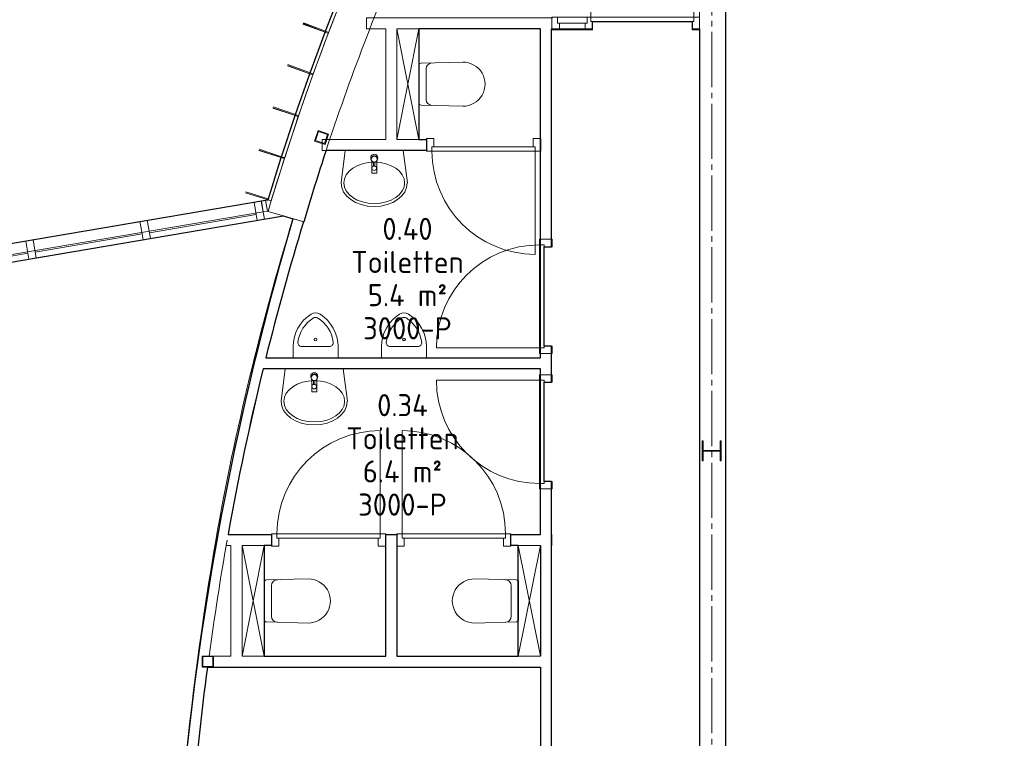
# Model space of a CAD drawing. Header units: millimetres. Extents: x -20518 to 270852, y -121463 to 37725.
# Tile 24 of 33: x 31425 to 40335, y 21034 to 27541. Entities that reach past the tile are written whole.
import ezdxf
from ezdxf.enums import TextEntityAlignment as Align

# ---------------------------------------------------------------- set-up
doc = ezdxf.new("R2010")
doc.units = ezdxf.units.MM
doc.linetypes.add('B0204', pattern=[650, 500, -50, 50, -50])
for name, color, linetype in [('21 Buitenwanden', 3, 'Continuous'), ('21 Buitenwanden Deuren', 7, 'Continuous'), ('21 Buitenwanden Ramen', 7, 'Continuous'), ('22 C Binnenwanden', 2, 'Continuous'), ('22 C Binnenwanden Deuren', 7, 'Continuous'), ('22 C Binnenwanden Ramen', 7, 'Continuous'), ('28 Draagconstructies', 5, 'Continuous'), ('74 Sanitair', 8, 'Continuous'), ('A Stramien', 8, 'Continuous'), ('Info Algemeen', 7, 'Continuous'), ('X-BT$1----_Ruimtegegevens', 7, 'Continuous')]:
    doc.layers.add(name, color=color, linetype=linetype)
doc.layers.add('BL$8-BVO-polylijn', color=160, linetype='Continuous', plot=False)
doc.layers.add('BL$8-GO--polylijnen', color=10, linetype='Continuous', plot=False)
for name, color, linetype, lineweight in [('X-BT$23A__RuimteElement', 7, 'Continuous', 0), ('X-BT$23F__RuimteElement', 7, 'Continuous', 0), ('X-BT$23m2_RuimteElement', 7, 'Continuous', 0), ('X-BT$23NR__Ruimtenummer', 1, 'Continuous', 0), ('X-BT$23P__Algemeen', 1, 'Continuous', 0)]:
    doc.layers.add(name, color=color, linetype=linetype, lineweight=lineweight)
doc.styles.add('GENERATED_STYLE_2', font='arial.ttf')
doc.styles.add('Isocpeur', font='isocpeur.ttf')

# ---------------------------------------------------------------- blocks, each defined once
blk = doc.blocks.new('D1c 1 zij bi h 16_6')
at = {"layer": '22 C Binnenwanden Deuren', "linetype": 'Continuous', "lineweight": 0}
for p, q in [((-617.5, 0), (-617.5, 934)), ((-667.5, 0), (-600.5, 0)), ((-667.5, 0), (-667.5, -114)), ((-617.5, 0), (316.5, 0)), ((-617.5, -40), (-617.5, 0)), ((366.5, 0), (299.5, 0)), ((316.5, 0), (316.5, -40)), ((349.5, 0), (349.5, -54)), ((600.5, 0), (366.5, 0)), ((600.5, 0), (667.5, 0)), ((617.5, 0), (617.5, -54)), ((667.5, -114), (667.5, 0)), ((-667.5, -7), (-667.5, -107)), ((316.5, -40), (-617.5, -40)), ((-600.5, -40), (-600.5, -114)), ((299.5, -40), (299.5, -114)), ((349.5, -54), (617.5, -54)), ((366.5, -54), (366.5, -114)), ((600.5, -54), (600.5, -114)), ((667.5, -7), (667.5, -107)), ((667.5, -7), (667.5, -107)), ((-667.5, -114), (-600.5, -114)), ((366.5, -114), (299.5, -114)), ((600.5, -114), (366.5, -114)), ((600.5, -114), (667.5, -114))]:
    blk.add_line(p, q, dxfattribs=at)
blk.add_arc((-617.5, 0), 934, 0, 90, dxfattribs=at)
blk = doc.blocks.new('Wall_156_1', base_point=(85747.6, 28928.3))
at = {"layer": '22 C Binnenwanden', "linetype": 'Continuous', "lineweight": 0}
for p, q in [((84412.6, 28928.3), (84412.6, 28828.3)), ((84412.6, 28928.3), (84412.6, 28828.3)), ((85747.6, 28928.3), (85747.6, 28828.3))]:
    blk.add_line(p, q, dxfattribs=at)
at = {"layer": '22 C Binnenwanden', "linetype": 'Continuous', "lineweight": 0, "flags": 128}
for points in [[(84412.6, 28928.3), (82734.8, 28928.3)], [(82734.8, 28928.3), (82734.8, 28828.3)], [(82734.8, 28828.3), (82908.1, 28828.3)], [(83008.1, 28828.3), (84307.7, 28828.3)], [(84407.7, 28828.3), (84412.6, 28828.3)]]:
    blk.add_lwpolyline(points, dxfattribs=at)
at = {"layer": '22 C Binnenwanden', "linetype": 'Continuous', "lineweight": 0}
blk.add_point((84412.6, 28928.3), dxfattribs=at)
at = {"layer": '22 C Binnenwanden Deuren', "linetype": 'Continuous', "lineweight": 0, "xscale": -1, "zscale": 1000}
blk.add_blockref('D1c 1 zij bi h 16_6', (85080.1, 28935.3), dxfattribs=at)
blk = doc.blocks.new('D1a bi h 16_4')
at = {"layer": '22 C Binnenwanden Deuren', "linetype": 'Continuous', "lineweight": 0}
for p, q in [((-467, 0), (-467, 934)), ((-517, 0), (-450, 0)), ((-517, 0), (-517, -114)), ((-467, 0), (467, 0)), ((-467, -40), (-467, 0)), ((450, 0), (517, 0)), ((467, 0), (467, -40)), ((517, -114), (517, 0)), ((-517, -7), (-517, -107)), ((467, -40), (-467, -40)), ((-450, -40), (-450, -114)), ((450, -40), (450, -114)), ((517, -7), (517, -107)), ((517, -7), (517, -107)), ((-517, -114), (-450, -114)), ((450, -114), (517, -114))]:
    blk.add_line(p, q, dxfattribs=at)
blk.add_arc((-467, 0), 934, 0, 90, dxfattribs=at)
blk = doc.blocks.new('Wall_157_1', base_point=(84411.1, 27828.3))
at = {"layer": '22 C Binnenwanden', "linetype": 'Continuous', "lineweight": 0}
for p, q in [((83277.1, 27728.3), (83277.1, 27828.3)), ((83277.1, 27728.3), (83277.1, 27828.3)), ((84311.1, 27728.3), (84311.1, 27828.3))]:
    blk.add_line(p, q, dxfattribs=at)
at = {"layer": '22 C Binnenwanden', "linetype": 'Continuous', "lineweight": 0, "flags": 128}
for points in [[(82908.1, 27828.3), (82332.5, 27828.3)], [(82332.5, 27828.3), (82332.5, 27728.3)], [(83277.1, 27828.3), (83008.1, 27828.3)], [(82332.5, 27728.3), (83277.1, 27728.3)]]:
    blk.add_lwpolyline(points, dxfattribs=at)
at = {"layer": '22 C Binnenwanden', "linetype": 'Continuous', "lineweight": 0}
blk.add_point((83277.1, 27728.3), dxfattribs=at)
at = {"layer": '22 C Binnenwanden Deuren', "linetype": 'Continuous', "lineweight": 0, "zscale": 1000, "rotation": 180}
blk.add_blockref('D1a bi h 16_4', (83794.1, 27721.3), dxfattribs=at)
blk = doc.blocks.new('Wall_158_1', base_point=(84411.1, 25850.5))
at = {"layer": '22 C Binnenwanden', "linetype": 'Continuous', "lineweight": 0, "flags": 128}
for points in [[(84308.1, 25850.5), (81823.4, 25850.5)], [(81798.7, 25750.5), (84308.1, 25750.5)]]:
    blk.add_lwpolyline(points, dxfattribs=at)
blk = doc.blocks.new('D1a bi h 16_5')
at = {"layer": '22 C Binnenwanden Deuren', "linetype": 'Continuous', "lineweight": 0}
for p, q in [((-467, 0), (-467, 934)), ((-517, 0), (-450, 0)), ((-517, 0), (-517, -114)), ((-467, 0), (467, 0)), ((-467, -40), (-467, 0)), ((450, 0), (517, 0)), ((467, 0), (467, -40)), ((517, -114), (517, 0)), ((-517, -7), (-517, -107)), ((467, -40), (-467, -40)), ((-450, -40), (-450, -114)), ((450, -40), (450, -114)), ((517, -7), (517, -107)), ((517, -7), (517, -107)), ((-517, -114), (-450, -114)), ((450, -114), (517, -114))]:
    blk.add_line(p, q, dxfattribs=at)
blk.add_arc((-467, 0), 934, 0, 90, dxfattribs=at)
blk = doc.blocks.new('D1a bi h 16_6')
at = {"layer": '22 C Binnenwanden Deuren', "linetype": 'Continuous', "lineweight": 0}
for p, q in [((-467, 0), (-467, 934)), ((-517, 0), (-450, 0)), ((-517, 0), (-517, -114)), ((-467, 0), (467, 0)), ((-467, -40), (-467, 0)), ((450, 0), (517, 0)), ((467, 0), (467, -40)), ((517, -114), (517, 0)), ((-517, -7), (-517, -107)), ((467, -40), (-467, -40)), ((-450, -40), (-450, -114)), ((450, -40), (450, -114)), ((517, -7), (517, -107)), ((517, -7), (517, -107)), ((-517, -114), (-450, -114)), ((450, -114), (517, -114))]:
    blk.add_line(p, q, dxfattribs=at)
blk.add_arc((-467, 0), 934, 0, 90, dxfattribs=at)
blk = doc.blocks.new('Wall_159_1', base_point=(84411.1, 24250.5))
at = {"layer": '22 C Binnenwanden', "linetype": 'Continuous', "lineweight": 0}
for p, q in [((81874.1, 24250.5), (81874.1, 24150.5)), ((81874.1, 24250.5), (81874.1, 24150.5)), ((82908.1, 24250.5), (82908.1, 24150.5)), ((83008.1, 24250.5), (83008.1, 24150.5)), ((84042.1, 24250.5), (84042.1, 24150.5)), ((84042.1, 24250.5), (84042.1, 24150.5))]:
    blk.add_line(p, q, dxfattribs=at)
at = {"layer": '22 C Binnenwanden', "linetype": 'Continuous', "lineweight": 0, "flags": 128}
for points in [[(81874.1, 24250.5), (81481.6, 24250.5)], [(83008.1, 24250.5), (82908.1, 24250.5)], [(84308.1, 24250.5), (84042.1, 24250.5)], [(84411.1, 24250.5), (84408.1, 24250.5)], [(84411.1, 24250.5), (84411.1, 24150.5)], [(81464, 24150.5), (81508.1, 24150.5)], [(81608.1, 24150.5), (81874.1, 24150.5)], [(84042.1, 24150.5), (84308.1, 24150.5)], [(84408.1, 24150.5), (84411.1, 24150.5)]]:
    blk.add_lwpolyline(points, dxfattribs=at)
at = {"layer": '22 C Binnenwanden', "linetype": 'Continuous', "lineweight": 0}
for p in [(81874.1, 24250.5), (84042.1, 24250.5)]:
    blk.add_point(p, dxfattribs=at)
at = {"layer": '22 C Binnenwanden Deuren', "linetype": 'Continuous', "lineweight": 0, "xscale": -1, "zscale": 1000}
blk.add_blockref('D1a bi h 16_5', (82391.1, 24257.5), dxfattribs=at)
at = {"layer": '22 C Binnenwanden Deuren', "linetype": 'Continuous', "lineweight": 0, "zscale": 1000}
blk.add_blockref('D1a bi h 16_6', (83525.1, 24257.5), dxfattribs=at)
blk = doc.blocks.new('Wall_160_1', base_point=(84411.1, 23150.5))
at = {"layer": '22 C Binnenwanden', "linetype": 'Continuous', "lineweight": 0, "flags": 128}
for points in [[(81508.1, 23150.5), (81310.7, 23150.5)], [(82908.1, 23150.5), (81608.1, 23150.5)], [(84308.1, 23150.5), (83008.1, 23150.5)], [(81297.4, 23050.5), (84308.1, 23050.5)]]:
    blk.add_lwpolyline(points, dxfattribs=at)
blk = doc.blocks.new('Simple Window Opening')
at = {"layer": '22 C Binnenwanden Ramen', "linetype": 'Continuous', "lineweight": 0}
for p, q in [((-498.7, -75), (-500.4, 25)), ((498.7, -75), (500.4, 25))]:
    blk.add_line(p, q, dxfattribs=at)
for radius in [28389.6, 28289.6]:
    blk.add_arc((0, -28360.2), radius, 88.98996, 91.01004, dxfattribs=at)
blk = doc.blocks.new('Wall_162_1', base_point=(81472.3, 24198.1))
at = {"layer": '22 C Binnenwanden', "linetype": 'Continuous', "lineweight": 0}
for radius, start, end in [(28389.6, 170.15935, 179.15469), (28289.6, 170.15962, 172.30673), (28289.6, 172.51105, 177.81794), (28289.6, 178.0206, 179.15469), (28389.6, 181.17477, 184.02588), (28289.6, 181.17477, 184.04014)]:
    blk.add_arc((109345.7, 19363.3), radius, start, end, dxfattribs=at)
at = {"layer": '22 C Binnenwanden Ramen', "linetype": 'Continuous', "lineweight": 0, "xscale": -1, "zscale": 1000, "rotation": 90.16473005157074}
blk.add_blockref('Simple Window Opening', (80985.6, 19281.8), dxfattribs=at)
blk = doc.blocks.new('Wall_163_1', base_point=(82165, 27081))
at = {"layer": '22 C Binnenwanden', "linetype": 'Continuous', "lineweight": 0, "flags": 128}
blk.add_lwpolyline([(82165, 27081), (82069.4, 27110.3)], dxfattribs=at)
at = {"layer": '22 C Binnenwanden', "linetype": 'Continuous', "lineweight": 0}
for radius, start, end in [(24261.7, 162.97164, 170.00721), (24161.7, 162.97164, 166.00038), (24161.7, 166.24464, 169.8809)]:
    blk.add_arc((105267.4, 20005.4), radius, start, end, dxfattribs=at)
blk = doc.blocks.new('Wall_164_1', base_point=(82908.1, 24250.5))
at = {"layer": '22 C Binnenwanden', "linetype": 'Continuous', "lineweight": 0, "flags": 128}
for points in [[(82908.1, 24150.5), (82908.1, 23150.5)], [(83008.1, 23150.5), (83008.1, 24150.5)]]:
    blk.add_lwpolyline(points, dxfattribs=at)
blk = doc.blocks.new('Wall_165_1', base_point=(81508.1, 23150.5))
at = {"layer": '22 C Binnenwanden', "linetype": 'Continuous', "lineweight": 0, "flags": 128}
for points in [[(81508.1, 24150.5), (81508.1, 23150.5)], [(81608.1, 23150.5), (81608.1, 24150.5)]]:
    blk.add_lwpolyline(points, dxfattribs=at)
blk = doc.blocks.new('Wall_182_1', base_point=(82908.1, 28928.3))
at = {"layer": '22 C Binnenwanden', "linetype": 'Continuous', "lineweight": 0, "flags": 128}
for points in [[(82908.1, 28828.3), (82908.1, 27828.3)], [(83008.1, 27828.3), (83008.1, 28828.3)]]:
    blk.add_lwpolyline(points, dxfattribs=at)
blk = doc.blocks.new('R3f hout 16')
at = {"layer": '21 Buitenwanden Ramen', "linetype": 'Continuous', "lineweight": 0}
for p, q in [((-1549.7, 0), (1549.7, 0)), ((-1482.7, 0), (-1549.7, 0)), ((-1549.7, 0), (-1549.7, -167)), ((-1549.7, 0), (-1549.7, -100)), ((-1482.7, -113), (-1482.7, 0)), ((-538.9, 0), (-1482.7, 0)), ((-505.4, 0), (-538.9, 0)), ((-538.9, 0), (-538.9, -113)), ((-471.9, 0), (-505.4, 0)), ((-471.9, -113), (-471.9, 0)), ((471.9, 0), (-471.9, 0)), ((505.4, 0), (471.9, 0)), ((471.9, 0), (471.9, -113)), ((538.9, 0), (505.4, 0)), ((538.9, -113), (538.9, 0)), ((1482.7, 0), (538.9, 0)), ((1549.7, 0), (1482.7, 0)), ((1482.7, 0), (1482.7, -113)), ((1549.7, -167), (1549.7, 0)), ((1549.7, 0), (1549.7, -100)), ((-1549.7, -100), (1549.7, -100)), ((-1549.7, -167), (-1482.7, -167)), ((-1482.7, -167), (-1482.7, -113)), ((-1482.7, -113), (-538.9, -113)), ((-1482.7, -113), (-538.9, -113)), ((-1482.7, -167), (-538.9, -167)), ((-538.9, -113), (-538.9, -167)), ((-538.9, -167), (-505.4, -167)), ((-505.4, -167), (-471.9, -167)), ((-471.9, -167), (-471.9, -113)), ((-471.9, -113), (471.9, -113)), ((-471.9, -113), (471.9, -113)), ((-471.9, -167), (471.9, -167)), ((471.9, -113), (471.9, -167)), ((471.9, -167), (505.4, -167)), ((505.4, -167), (538.9, -167)), ((538.9, -167), (538.9, -113)), ((538.9, -113), (1482.7, -113)), ((538.9, -113), (1482.7, -113)), ((538.9, -167), (1482.7, -167)), ((1482.7, -113), (1482.7, -167)), ((1482.7, -167), (1549.7, -167))]:
    blk.add_line(p, q, dxfattribs=at)
blk = doc.blocks.new('R3f hout 16_2')
at = {"layer": '21 Buitenwanden Ramen', "linetype": 'Continuous', "lineweight": 0}
for p, q in [((-1604, 0), (1604, 0)), ((-1537, 0), (-1604, 0)), ((-1604, 0), (-1604, -167)), ((-1604, 0), (-1604, -100)), ((-1537, -113), (-1537, 0)), ((-557, 0), (-1537, 0)), ((-523.5, 0), (-557, 0)), ((-557, 0), (-557, -113)), ((-490, 0), (-523.5, 0)), ((-490, -113), (-490, 0)), ((490, 0), (-490, 0)), ((523.5, 0), (490, 0)), ((490, 0), (490, -113)), ((557, 0), (523.5, 0)), ((557, -113), (557, 0)), ((1537, 0), (557, 0)), ((1604, 0), (1537, 0)), ((1537, 0), (1537, -113)), ((1604, -167), (1604, 0)), ((1604, 0), (1604, -100)), ((-1604, -100), (1604, -100)), ((-1604, -167), (-1537, -167)), ((-1537, -167), (-1537, -113)), ((-1537, -113), (-557, -113)), ((-1537, -113), (-557, -113)), ((-1537, -167), (-557, -167)), ((-557, -113), (-557, -167)), ((-557, -167), (-523.5, -167)), ((-523.5, -167), (-490, -167)), ((-490, -167), (-490, -113)), ((-490, -113), (490, -113)), ((-490, -113), (490, -113)), ((-490, -167), (490, -167)), ((490, -113), (490, -167)), ((490, -167), (523.5, -167)), ((523.5, -167), (557, -167)), ((557, -167), (557, -113)), ((557, -113), (1537, -113)), ((557, -113), (1537, -113)), ((557, -167), (1537, -167)), ((1537, -113), (1537, -167)), ((1537, -167), (1604, -167))]:
    blk.add_line(p, q, dxfattribs=at)
blk = doc.blocks.new('D2b blicht bi h 16')
at = {"layer": '21 Buitenwanden Deuren', "linetype": 'Continuous', "lineweight": 0}
for p, q in [((-930, 0), (-930, 930)), ((930, 0), (930, 930)), ((-997, 0), (997, 0)), ((-997, 0), (-997, -167)), ((-997, 0), (-997, -100)), ((-930, 0), (930, 0)), ((-930, -40), (-930, 0)), ((0, 0), (0, -40)), ((930, 0), (930, -40)), ((997, -167), (997, 0)), ((997, 0), (997, -100)), ((-930, -40), (-930, -167)), ((930, -40), (-930, -40)), ((930, -40), (930, -167)), ((-997, -167), (997, -167))]:
    blk.add_line(p, q, dxfattribs=at)
for centre, start, end in [((-930, 0), 0, 90), ((930, 0), 90, 180)]:
    blk.add_arc(centre, 930, start, end, dxfattribs=at)
blk = doc.blocks.new('Wall_187_1', base_point=(73640, 25886.6))
at = {"layer": '21 Buitenwanden', "linetype": 'Continuous', "lineweight": 0}
for p, q in [((81782.8, 27269.8), (81799.5, 27171.2)), ((73730.7, 25902), (73747.4, 25803.4))]:
    blk.add_line(p, q, dxfattribs=at)
at = {"layer": '21 Buitenwanden', "linetype": 'Continuous', "lineweight": 0, "flags": 128}
for points in [[(81821.8, 27276.4), (81782.8, 27269.8)], [(81838.5, 27177.9), (81821.8, 27276.4)], [(81799.5, 27171.2), (81838.5, 27177.9)], [(73730.7, 25902), (73640, 25886.6)], [(73640, 25886.6), (73703.7, 25796)], [(73703.7, 25796), (73747.4, 25803.4)]]:
    blk.add_lwpolyline(points, dxfattribs=at)
at = {"layer": '21 Buitenwanden Deuren', "linetype": 'Continuous', "lineweight": 0, "xscale": -1, "zscale": 1000, "rotation": 9.640678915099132}
blk.add_blockref('D2b blicht bi h 16', (77703.2, 26576.8), dxfattribs=at)
at = {"layer": '21 Buitenwanden Ramen', "linetype": 'Continuous', "lineweight": 0, "xscale": -1, "zscale": 1000, "rotation": 9.640678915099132}
blk.add_blockref('R3f hout 16_2', (80201.4, 27001.2), dxfattribs=at)
at = {"layer": '21 Buitenwanden Ramen', "linetype": 'Continuous', "lineweight": 0, "zscale": 1000, "rotation": 9.640678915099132}
blk.add_blockref('R3f hout 16', (75258.5, 26161.6), dxfattribs=at)
blk = doc.blocks.new('R1b boven metaal 16_3')
at = {"layer": '21 Buitenwanden Ramen', "linetype": 'Continuous', "lineweight": 0}
for p, q in [((-382.5, 25), (-383.5, 85)), ((-383.5, 85), (383.5, 85)), ((-382.1, 0), (-330, 0)), ((-381, -65), (-382.1, 0)), ((-382.1, 0), (-381.9, -13)), ((-330, 0), (-330, -50)), ((-330, 0), (330, 0)), ((330, -50), (330, 0)), ((330, 0), (382.1, 0)), ((382.1, 0), (381, -65)), ((382.1, 0), (381.9, -13)), ((383.5, 85), (382.5, 25)), ((-381.9, -13), (-381.4, -41)), ((-381.4, -41), (-381.2, -51)), ((-381.2, -51), (-381, -65)), ((-313, -65), (-381, -65)), ((-330, -50), (-313, -50)), ((-330, -50), (330, -50)), ((-330, -50), (330, -50)), ((-313, -50), (-313, -65)), ((313, -65), (-313, -65)), ((313, -65), (313, -50)), ((313, -50), (330, -50)), ((381, -65), (313, -65)), ((381.2, -51), (381, -65)), ((381.4, -41), (381.2, -51)), ((381.9, -13), (381.4, -41))]:
    blk.add_line(p, q, dxfattribs=at)
blk.add_arc((0, -22803.4), 22495.6, 89.04005, 90.95995, dxfattribs=at)
blk.add_arc((0, -22803.4), 22495.6, 89.04005, 90.95995, dxfattribs=at)
blk = doc.blocks.new('Wall_206_1', base_point=(82938.3, 30109.1))
at = {"layer": '21 Buitenwanden', "linetype": 'Continuous', "lineweight": 0}
for p, q in [((82841.9, 29893.6), (82864.8, 29883.5)), ((82864.8, 29883.5), (82876.7, 29878.2)), ((82876.7, 29878.2), (82902.3, 29866.9)), ((82902.3, 29866.9), (82911.4, 29862.9)), ((82911.4, 29862.9), (82924.2, 29857.3)), ((82924.2, 29857.3), (83126.5, 29768.1)), ((83126.5, 29768.1), (83137.9, 29763)), ((83137.9, 29763), (83149.3, 29758)), ((82545, 29188.5), (82568.2, 29179.2)), ((82568.2, 29179.2), (82580.2, 29174.4)), ((82580.2, 29174.4), (82606.2, 29163.9)), ((82606.2, 29163.9), (82615.5, 29160.2)), ((82615.5, 29160.2), (82628.5, 29155)), ((82628.5, 29155), (82833.6, 29072.6)), ((82833.6, 29072.6), (82845.2, 29068)), ((82845.2, 29068), (82856.8, 29063.3))]:
    blk.add_line(p, q, dxfattribs=at)
at = {"layer": '21 Buitenwanden', "linetype": 'Continuous', "lineweight": 0, "flags": 128}
blk.add_lwpolyline([(81844.1, 27176.2), (82166.2, 27080.6)], dxfattribs=at)
at = {"layer": '21 Buitenwanden', "linetype": 'Continuous', "lineweight": 0}
for radius, start, end in [(22831.6, 155.61022, 156.20278), (22495.6, 155.61081, 156.20278), (22831.6, 158.12267, 163.47205), (22495.6, 158.12267, 163.47205)]:
    blk.add_arc((103732.3, 20681), radius, start, end, dxfattribs=at)
at = {"layer": '21 Buitenwanden Ramen', "linetype": 'Continuous', "lineweight": 0, "zscale": 1000, "rotation": 67.16272683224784}
blk.add_blockref('R1b boven metaal 16_3', (82716.5, 29531.4), dxfattribs=at)
blk = doc.blocks.new('D1a bi h 16_28')
at = {"layer": '22 C Binnenwanden Deuren', "linetype": 'Continuous', "lineweight": 0}
for p, q in [((-467, 0), (-467, 934)), ((-517, 0), (-450, 0)), ((-517, 0), (-517, -114)), ((-467, 0), (467, 0)), ((-467, -40), (-467, 0)), ((450, 0), (517, 0)), ((467, 0), (467, -40)), ((517, -114), (517, 0)), ((-517, -7), (-517, -107)), ((467, -40), (-467, -40)), ((-450, -40), (-450, -114)), ((450, -40), (450, -114)), ((517, -7), (517, -107)), ((517, -7), (517, -107)), ((-517, -114), (-450, -114)), ((450, -114), (517, -114))]:
    blk.add_line(p, q, dxfattribs=at)
blk.add_arc((-467, 0), 934, 0, 90, dxfattribs=at)
blk = doc.blocks.new('Deur en raam marker 16+_137')
blk = doc.blocks.new('Wall_303_1', base_point=(84408.1, 17270.2))
for p, q in [((84308.1, 20292.2), (84408.1, 20292.2)), ((84308.1, 19258.2), (84408.1, 19258.2)), ((84308.1, 19258.2), (84408.1, 19258.2))]:
    blk.add_line(p, q)
at = {"flags": 128}
for points in [[(84308.1, 24150.5), (84308.1, 23150.5)], [(84408.1, 23150.5), (84408.1, 24150.5)], [(84308.1, 23050.5), (84308.1, 20440.5)], [(84408.1, 20292.2), (84408.1, 23050.5)], [(84308.1, 20340.5), (84308.1, 20292.2)], [(84308.1, 19258.2), (84308.1, 17370.2)], [(84408.1, 17270.2), (84408.1, 19258.2)]]:
    blk.add_lwpolyline(points, dxfattribs=at)
blk.add_point((84308.1, 19258.2))
at = {"xscale": -0.9999999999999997, "zscale": 1000, "rotation": 89.99973063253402}
blk.add_blockref('D1a bi h 16_28', (84301.1, 19775.2), dxfattribs=at)
ref = blk.add_blockref('Deur en raam marker 16+_137', (84308.1, 19775.2), dxfattribs=dict(rotation=89.99973063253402))
ref.add_attrib('AC_WIDO_ID', 'Merk-01', dxfattribs={"height": 90, "rotation": 89.99973, "style": 'GENERATED_STYLE_2'}).set_placement((84595.3, 19549.3), align=Align.BOTTOM_LEFT)
blk = doc.blocks.new('D1a bi h 16_29')
at = {"layer": '22 C Binnenwanden Deuren', "linetype": 'Continuous', "lineweight": 0}
for p, q in [((-467, 0), (-467, 934)), ((-517, 0), (-450, 0)), ((-517, 0), (-517, -114)), ((-467, 0), (467, 0)), ((-467, -40), (-467, 0)), ((450, 0), (517, 0)), ((467, 0), (467, -40)), ((517, -114), (517, 0)), ((-517, -107), (-517, -7)), ((467, -40), (-467, -40)), ((-450, -40), (-450, -114)), ((450, -40), (450, -114)), ((517, -107), (517, -7)), ((517, -107), (517, -7)), ((-517, -114), (-450, -114)), ((450, -114), (517, -114))]:
    blk.add_line(p, q, dxfattribs=at)
blk.add_arc((-467, 0), 934, 0, 90, dxfattribs=at)
blk = doc.blocks.new('D1a bi h 16_30')
at = {"layer": '22 C Binnenwanden Deuren', "linetype": 'Continuous', "lineweight": 0}
for p, q in [((-467, 0), (-467, 934)), ((-517, 0), (-450, 0)), ((-517, 0), (-517, -114)), ((-467, 0), (467, 0)), ((-467, -40), (-467, 0)), ((450, 0), (517, 0)), ((467, 0), (467, -40)), ((517, -114), (517, 0)), ((-517, -107), (-517, -7)), ((467, -40), (-467, -40)), ((-450, -40), (-450, -114)), ((450, -40), (450, -114)), ((517, -107), (517, -7)), ((517, -107), (517, -7)), ((-517, -114), (-450, -114)), ((450, -114), (517, -114))]:
    blk.add_line(p, q, dxfattribs=at)
blk.add_arc((-467, 0), 934, 0, 90, dxfattribs=at)
blk = doc.blocks.new('Wall_304_1', base_point=(84408.1, 24250.5))
at = {"layer": '22 C Binnenwanden', "linetype": 'Continuous', "lineweight": 0}
for p, q in [((84408.1, 26923.4), (84308.1, 26923.4)), ((84408.1, 26923.4), (84308.1, 26923.4)), ((84408.1, 25889.4), (84308.1, 25889.4)), ((84408.1, 25696.7), (84308.1, 25696.7)), ((84408.1, 24662.7), (84308.1, 24662.7)), ((84408.1, 24662.7), (84308.1, 24662.7))]:
    blk.add_line(p, q, dxfattribs=at)
at = {"layer": '22 C Binnenwanden', "linetype": 'Continuous', "lineweight": 0, "flags": 128}
for points in [[(84308.1, 27728.2), (84308.1, 26923.4)], [(84408.1, 26923.4), (84408.1, 27728.3)], [(84308.1, 25889.4), (84308.1, 25850.5)], [(84408.1, 25850.5), (84408.1, 25889.4)], [(84308.1, 25750.5), (84308.1, 25696.7)], [(84408.1, 25696.7), (84408.1, 25750.5)], [(84308.1, 24662.7), (84308.1, 24250.5)], [(84408.1, 24250.5), (84408.1, 24662.7)]]:
    blk.add_lwpolyline(points, dxfattribs=at)
at = {"layer": '22 C Binnenwanden', "linetype": 'Continuous', "lineweight": 0}
for p in [(84408.1, 26923.4), (84408.1, 24662.7)]:
    blk.add_point(p, dxfattribs=at)
at = {"layer": '22 C Binnenwanden Deuren', "linetype": 'Continuous', "lineweight": 0, "zscale": 1000, "rotation": 90}
blk.add_blockref('D1a bi h 16_30', (84301.1, 26406.4), dxfattribs=at)
at = {"layer": '22 C Binnenwanden Deuren', "linetype": 'Continuous', "lineweight": 0, "xscale": -1, "zscale": 1000, "rotation": 90}
blk.add_blockref('D1a bi h 16_29', (84301.1, 25179.7), dxfattribs=at)
blk = doc.blocks.new('Wall_305_1', base_point=(84408.1, 27728.3))
at = {"layer": '22 C Binnenwanden', "linetype": 'Continuous', "lineweight": 0, "flags": 128}
for points in [[(84307.7, 28828.3), (84308.1, 27828.3)], [(84408.1, 27828.3), (84407.7, 28828.3)], [(84308.1, 27728.3), (84308.1, 27728.2)]]:
    blk.add_lwpolyline(points, dxfattribs=at)
blk = doc.blocks.new('Wall_406_1', base_point=(81843.4, 27280.1))
at = {"layer": '21 Buitenwanden', "linetype": 'Continuous', "lineweight": 0, "flags": 128}
for points in [[(81962.9, 27662.9), (81843.4, 27280.1)], [(81872, 27271.2), (81991.6, 27653.9)], [(81991.6, 27653.9), (81962.9, 27662.9)], [(81843.4, 27280.1), (81872, 27271.2)]]:
    blk.add_lwpolyline(points, dxfattribs=at)
blk = doc.blocks.new('Wall_407_1', base_point=(81965.7, 27671.5))
at = {"layer": '21 Buitenwanden', "linetype": 'Continuous', "lineweight": 0, "flags": 128}
for points in [[(82088.8, 28043.6), (81965.7, 27671.5)], [(81994.1, 27662.1), (82117.2, 28034.2)], [(82117.2, 28034.2), (82088.8, 28043.6)], [(81965.7, 27671.5), (81994.1, 27662.1)]]:
    blk.add_lwpolyline(points, dxfattribs=at)
blk = doc.blocks.new('Wall_408_1', base_point=(82091.7, 28052.2))
at = {"layer": '21 Buitenwanden', "linetype": 'Continuous', "lineweight": 0, "flags": 128}
for points in [[(82221, 28422.2), (82091.7, 28052.2)], [(82120, 28042.3), (82249.4, 28412.3)], [(82249.4, 28412.3), (82221, 28422.2)], [(82091.7, 28052.2), (82120, 28042.3)]]:
    blk.add_lwpolyline(points, dxfattribs=at)
blk = doc.blocks.new('Wall_409_1', base_point=(82224.1, 28430.7))
at = {"layer": '21 Buitenwanden', "linetype": 'Continuous', "lineweight": 0, "flags": 128}
for points in [[(82359.8, 28798.4), (82224.1, 28430.7)], [(82252.2, 28420.3), (82387.9, 28788)], [(82387.9, 28788), (82359.8, 28798.4)], [(82224.1, 28430.7), (82252.2, 28420.3)]]:
    blk.add_lwpolyline(points, dxfattribs=at)
blk = doc.blocks.new('Wall_410_1', base_point=(82363, 28806.8))
at = {"layer": '21 Buitenwanden', "linetype": 'Continuous', "lineweight": 0, "flags": 128}
for points in [[(82505.1, 29172.2), (82363, 28806.8)], [(82390.9, 28796), (82533.1, 29161.3)], [(82533.1, 29161.3), (82505.1, 29172.2)], [(82363, 28806.8), (82390.9, 28796)]]:
    blk.add_lwpolyline(points, dxfattribs=at)
blk = doc.blocks.new('Wall_559_1', base_point=(85858.1, 19357.1))
at = {"layer": '21 Buitenwanden', "linetype": 'Continuous', "lineweight": 0, "flags": 128}
for points in [[(85747.6, 30767.6), (85747.6, 19357.1)], [(85985.6, 19357.1), (85985.6, 30529.6)]]:
    blk.add_lwpolyline(points, dxfattribs=at)
blk = doc.blocks.new('Column_9_1', base_point=(85858.1, 25008.7))
at = {"layer": '28 Draagconstructies', "linetype": 'Continuous', "lineweight": 0}
for p, q in [((85782.1, 25098.7), (85772.6, 25098.7)), ((85772.6, 25098.7), (85772.6, 25008.7)), ((85782.1, 25011.7), (85782.1, 25098.7)), ((85943.6, 25098.7), (85934.1, 25098.7)), ((85934.1, 25098.7), (85934.1, 25011.7)), ((85943.6, 24918.7), (85943.6, 25098.7)), ((85772.6, 25008.7), (85772.6, 24918.7)), ((85934.1, 25011.7), (85782.1, 25011.7)), ((85782.1, 24918.7), (85782.1, 25005.7)), ((85782.1, 25005.7), (85934.1, 25005.7)), ((85934.1, 25005.7), (85934.1, 24918.7)), ((85772.6, 24918.7), (85782.1, 24918.7)), ((85934.1, 24918.7), (85943.6, 24918.7))]:
    blk.add_line(p, q, dxfattribs=at)
blk = doc.blocks.new('Standard grid marker_2')
at = {"layer": 'A Stramien', "linetype": 'B0204', "lineweight": 0}
blk.add_line((1000, 0), (38553.1, 0), dxfattribs=at)
at = {"layer": 'A Stramien', "lineweight": 0, "style": 'GENERATED_STYLE_2'}
blk.add_attdef('AC_MarkerText_1', text='', height=175, rotation=270, dxfattribs=at).set_placement((-379.3, 86.4), align=Align.BOTTOM_LEFT)
blk = doc.blocks.new('Toilet hangend 16+_2')
at = {"layer": '74 Sanitair', "linetype": 'Continuous', "lineweight": 0}
for p, q in [((-200, 256.4), (-189.9, 633.1)), ((168.6, 654.5), (-168.6, 654.5)), ((200, 256.4), (189.9, 633.1)), ((-138.5, 587.8), (138.5, 587.8))]:
    blk.add_line(p, q, dxfattribs=at)
for centre, major_axis, ratio, start_param, end_param in [((-168.6, 632.5), (0, -22), 0.968889, 3.141593, 4.684424), ((168.6, 632.5), (0, -22), 0.968889, 1.598761, 3.141593), ((-138.5, 533.2), (0, -54.5), 0.990991, 3.141569, 4.685384), ((138.5, 533.2), (0, -54.5), 0.990991, 1.597802, 3.141616), ((0, 256.4), (0, -201.8), 0.990991, 4.712389, 7.853982)]:
    blk.add_ellipse(centre, major_axis=major_axis, ratio=ratio, start_param=start_param, end_param=end_param, dxfattribs=at)
blk = doc.blocks.new('Toilet hangend 16+_3')
at = {"layer": '74 Sanitair', "linetype": 'Continuous', "lineweight": 0}
for p, q in [((-200, 256.4), (-189.9, 633.1)), ((168.6, 654.5), (-168.6, 654.5)), ((200, 256.4), (189.9, 633.1)), ((-138.5, 587.8), (138.5, 587.8))]:
    blk.add_line(p, q, dxfattribs=at)
for centre, major_axis, ratio, start_param, end_param in [((-168.6, 632.5), (0, -22), 0.968889, 3.141593, 4.684424), ((168.6, 632.5), (0, -22), 0.968889, 1.598761, 3.141593), ((-138.5, 533.2), (0, -54.5), 0.990991, 3.141569, 4.685384), ((138.5, 533.2), (0, -54.5), 0.990991, 1.597802, 3.141616), ((0, 256.4), (0, -201.8), 0.990991, 4.712389, 7.853982)]:
    blk.add_ellipse(centre, major_axis=major_axis, ratio=ratio, start_param=start_param, end_param=end_param, dxfattribs=at)
blk = doc.blocks.new('Urinoir 02 16')
at = {"layer": '74 Sanitair', "linetype": 'Continuous', "lineweight": 0}
for p, q in [((-203.2, -101.6), (-203.2, 0)), ((203.2, 0), (-203.2, 0)), ((203.2, 0), (-203.2, 0)), ((203.2, 0), (-203.2, 0)), ((203.2, 0), (-203.2, 0)), ((203.2, 0), (-203.2, 0)), ((203.2, 0), (-203.2, 0)), ((203.2, 0), (-203.2, 0)), ((203.2, 0), (-203.2, 0)), ((203.2, 0), (-203.2, 0)), ((203.2, 0), (-203.2, 0)), ((203.2, 0), (-203.2, 0)), ((203.2, 0), (-203.2, 0)), ((203.2, 0), (-203.2, 0)), ((203.2, 0), (-203.2, 0)), ((203.2, 0), (-203.2, 0)), ((203.2, 0), (-203.2, 0)), ((203.2, 0), (-203.2, 0)), ((203.2, 0), (-203.2, 0)), ((203.2, 0), (-203.2, 0)), ((203.2, 0), (-203.2, 0)), ((203.2, 0), (-203.2, 0)), ((203.2, 0), (-203.2, 0)), ((203.2, 0), (-203.2, 0)), ((203.2, 0), (-203.2, 0)), ((203.2, 0), (-203.2, 0)), ((203.2, 0), (-203.2, 0)), ((203.2, 0), (-203.2, 0)), ((203.2, 0), (-203.2, 0)), ((203.2, 0), (-203.2, 0)), ((203.2, 0), (-203.2, 0)), ((203.2, 0), (-203.2, 0)), ((203.2, 0), (-203.2, 0)), ((203.2, 0), (-203.2, 0)), ((203.2, 0), (-203.2, 0)), ((203.2, 0), (-203.2, 0)), ((203.2, 0), (-203.2, 0)), ((203.2, 0), (-203.2, 0)), ((203.2, 0), (-203.2, 0)), ((203.2, 0), (-203.2, 0)), ((203.2, 0), (-203.2, 0)), ((203.2, 0), (-203.2, 0)), ((203.2, 0), (-203.2, 0)), ((203.2, 0), (-203.2, 0)), ((203.2, 0), (-203.2, 0)), ((203.2, -101.6), (203.2, 0)), ((-124.6, -101.6), (124.6, -101.6)), ((-124.6, -101.6), (124.6, -101.6)), ((-124.6, -101.6), (124.6, -101.6)), ((-124.6, -101.6), (124.6, -101.6)), ((-124.6, -101.6), (124.6, -101.6)), ((-124.6, -101.6), (124.6, -101.6)), ((-124.6, -101.6), (124.6, -101.6)), ((-124.6, -101.6), (124.6, -101.6)), ((-124.6, -101.6), (124.6, -101.6)), ((-124.6, -101.6), (124.6, -101.6)), ((-124.6, -101.6), (124.6, -101.6)), ((-124.6, -101.6), (124.6, -101.6)), ((-124.6, -101.6), (124.6, -101.6)), ((-124.6, -101.6), (124.6, -101.6)), ((-124.6, -101.6), (124.6, -101.6)), ((-124.6, -101.6), (124.6, -101.6)), ((-124.6, -101.6), (124.6, -101.6)), ((-124.6, -101.6), (124.6, -101.6)), ((-124.6, -101.6), (124.6, -101.6)), ((-124.6, -101.6), (124.6, -101.6)), ((-124.6, -101.6), (124.6, -101.6)), ((-124.6, -101.6), (124.6, -101.6)), ((-124.6, -101.6), (124.6, -101.6)), ((-124.6, -101.6), (124.6, -101.6)), ((-124.6, -101.6), (124.6, -101.6)), ((-124.6, -101.6), (124.6, -101.6)), ((-124.6, -101.6), (124.6, -101.6)), ((-124.6, -101.6), (124.6, -101.6)), ((-124.6, -101.6), (124.6, -101.6)), ((-124.6, -101.6), (124.6, -101.6)), ((-124.6, -101.6), (124.6, -101.6)), ((-124.6, -101.6), (124.6, -101.6))]:
    blk.add_line(p, q, dxfattribs=at)
blk.add_circle((0, -166.6), 12.6, dxfattribs=at)
for centre, radius, start, end in [((142.2, -101.6), 345.4, 180, 238.10921), ((-124.6, -137.2), 35.6, 90, 187.05819), ((142.2, -101.6), 304.8, 187.52755, 238.10921), ((-142.2, -101.6), 304.8, 301.89079, 352.47245), ((-142.2, -101.6), 345.4, 301.89079, 0), ((124.6, -137.2), 35.6, 352.94181, 90), ((0, -330.2), 76.2, 238.10921, 301.89078), ((0, -330.2), 35.6, 238.10921, 301.89078)]:
    blk.add_arc(centre, radius, start, end, dxfattribs=at)
blk = doc.blocks.new('Wasbak 04 16_4')
at = {"layer": '74 Sanitair', "linetype": 'Continuous', "lineweight": 0}
for p, q in [((-262.2, 0), (-300.7, -294)), ((262.2, 0), (-262.2, 0)), ((300, -294), (262.2, 0)), ((-262, -0.4), (-262.2, -0.4)), ((-29.9, -78.3), (-25.7, -89.3)), ((25.7, -89.3), (29.9, -78.3)), ((262.2, -0.4), (262, -0.4)), ((-22.7, -95.1), (-22, -159.6)), ((-22, -159.6), (-22, -207.1)), ((-6, -142.1), (-6, -106.4)), ((-6, -142.1), (6, -142.1)), ((6, -142.1), (6, -106.4)), ((22, -159.6), (22.7, -95.1)), ((22, -207.1), (22, -159.6)), ((-22, -207.1), (22, -207.1))]:
    blk.add_line(p, q, dxfattribs=at)
for centre, radius in [((0, -79.5), 27.5), ((0, -160.6), 21)]:
    blk.add_circle(centre, radius, dxfattribs=at)
for centre, radius, start, end in [((0, -66.9), 32, 339.16747, 200.83253), ((0, -76.2), 27.5, 356.3287, 183.6713), ((0, -79.5), 27.5, 200.83253, 214.37486), ((0, -79.5), 27.5, 325.62514, 339.16747)]:
    blk.add_arc(centre, radius, start, end, dxfattribs=at)
blk.add_ellipse((0, -294), major_axis=(275, 0), ratio=0.680917, dxfattribs=at)
blk.add_ellipse((-0.7, -294), major_axis=(300, 0), ratio=0.713345, start_param=3.141593, end_param=6.283185, dxfattribs=at)
for p in [(-29.9, -78.3), (-22.7, -95.1), (25.7, -89.3)]:
    blk.add_point(p, dxfattribs=at)
blk = doc.blocks.new('Buis vk koudgev kolom 16')
at = {"layer": 'Info Algemeen', "linetype": 'Continuous', "lineweight": 0}
for p, q in [((50, 50), (-50, 50)), ((-50, 50), (-50, -50)), ((-42, -42), (-42, 42)), ((-42, 42), (42, 42)), ((42, 42), (42, -42)), ((50, -50), (50, 50)), ((-50, -50), (50, -50)), ((42, -42), (-42, -42))]:
    blk.add_line(p, q, dxfattribs=at)
blk = doc.blocks.new('Inbouwreservoir 16+_8')
at = {"layer": '74 Sanitair', "linetype": 'Continuous', "lineweight": 0}
for p, q in [((1000, 200.2), (0, 200.2)), ((0, 200.2), (0, 0)), ((0, 0), (1000, 200.2)), ((0, 200.2), (1000, 0)), ((1000, 0), (1000, 200.2)), ((0, 0), (1000, 0))]:
    blk.add_line(p, q, dxfattribs=at)
blk = doc.blocks.new('verdeling tegel')
at = {"layer": '28 Draagconstructies', "linetype": 'Continuous', "lineweight": 0}
for p, q in [((0, 0), (0, 213.9)), ((9, 0), (9, 213.9)), ((401, 0), (401, 213.9))]:
    blk.add_line(p, q, dxfattribs=at)
blk = doc.blocks.new('2D Koker vierkant 16+')
at = {"layer": '21 Buitenwanden', "linetype": 'Continuous', "lineweight": 0}
for p, q in [((0, 95), (0, 50)), ((4, 93), (4, 46)), ((95, 100), (5, 100)), ((93, 96), (7, 96)), ((96, 7), (96, 93)), ((100, 5), (100, 95)), ((0, 50), (0, 5)), ((4, 46), (4, 7)), ((5, 0), (95, 0)), ((7, 4), (93, 4))]:
    blk.add_line(p, q, dxfattribs=at)
for centre, radius, start, end in [((5, 95), 5, 90, 180), ((7, 93), 3, 90, 180), ((93, 93), 3, 0, 90), ((95, 95), 5, 0, 90), ((5, 5), 5, 180, 270), ((7, 7), 3, 180, 270), ((93, 7), 3, 270, 0), ((95, 5), 5, 270, 0)]:
    blk.add_arc(centre, radius, start, end, dxfattribs=at)
blk = doc.blocks.new('Ruimtefunctie')
at = {"layer": 'X-BT$23A__RuimteElement', "style": 'Isocpeur', "width": 0.94}
blk.add_attdef('RUIMTEFUNCTIE-A', text='', height=200, dxfattribs=at).set_placement((0, -600), align=Align.MIDDLE_CENTER)
at = {"layer": 'X-BT$23F__RuimteElement', "style": 'Isocpeur', "width": 0.94}
blk.add_attdef('RUIMTEFUNCTIE', text='', height=200, dxfattribs=at).set_placement((0, 300), align=Align.MIDDLE_CENTER)
at = {"layer": 'X-BT$23m2_RuimteElement', "style": 'Isocpeur', "width": 0.94}
blk.add_attdef('RUIMTEFUNCTIE-B', text='', height=200, dxfattribs=at).set_placement((0, 0), align=Align.MIDDLE_CENTER)
at = {"layer": 'X-BT$23NR__Ruimtenummer', "style": 'Isocpeur', "width": 0.94}
blk.add_attdef('RUIMTENUMMER', text='', height=200, dxfattribs=at).set_placement((0, 600), align=Align.MIDDLE_CENTER)
at = {"layer": 'X-BT$23P__Algemeen', "style": 'Isocpeur', "width": 0.94}
blk.add_attdef('PEILMAAT', text='', height=200, dxfattribs=at).set_placement((0, -300), align=Align.MIDDLE_CENTER)

msp = doc.modelspace()

# ---------------------------------------------------------------- linework, layer by layer
at = {"layer": 'BL$8-BVO-polylijn'}
msp.add_lwpolyline([(25488.3, 24518.7), (33651, 25905.2), (33672.6, 25908.9), (33792.2, 26291.7), (33794.9, 26300.3), (33918, 26672.4), (33920.9, 26681), (34050.3, 27051), (34053.3, 27059.5), (34189.1, 27427.2), (34192.2, 27435.6), (34334.3, 27801)], dxfattribs=at)
at = {"layer": 'BL$8-GO--polylijnen'}
msp.add_lwpolyline([(37814.9, 14174.3), (37814.9, 29158.4), (39976.2, 29158.4), (39976.2, 29232.4), (40876.2, 29232.4), (40876.2, 29158.4), (41475.1, 29158.4), (41475.1, 29232.4), (42375.1, 29232.4), (42375.1, 29158.4), (49939.6, 29158.4), (49939.6, 29289.4), (50973.6, 29289.4), (50973.6, 29158.4), (52109.7, 29158.4), (52109.7, 24303.1), (52148.3, 24303.1), (52148.3, 18303.1), (52109.7, 18303.1), (52109.7, 14244)], dxfattribs=at)
for points in [[(34198.3, 26357, 0.007543), (33995.5, 25709.4), (33994.2, 25709.8, 0.013216), (33652.7, 24479.3), (36137.3, 24479.3), (36137.3, 27457), (35037.4, 27456.6), (35037.5, 26457), (35106.3, 26457), (35106.3, 26357)], [(27996.5, 15999.8, 0.026142), (27831.4, 18034.8, 0.066863), (26679.1, 22326.5, 0.043042), (25600.4, 24368.5), (33812.9, 25763.6), (33898.4, 25738.2, 0.090477), (32855.4, 15999)], [(36137.3, 24379.3), (33628, 24379.3, 0.015867), (33310.8, 22879.3), (33703.3, 22879.3), (33703.3, 22779.3), (33637.5, 22779.3), (33637.5, 21779.3), (34737.3, 21779.3), (34737.3, 22879.3), (34837.3, 22879.3), (34837.3, 21779.3), (35937.2, 21779.3), (35937.2, 22779.3), (35871.3, 22779.3), (35871.3, 22879.3), (36137.3, 22879.3)], [(33861.9, 19069.3), (32905.9, 19069.3, -0.02316), (33126.7, 21679.3), (36137.3, 21679.3), (36137.3, 19069.3), (35061.6, 19069.3), (35061.6, 19019.3), (33861.9, 19019.3)]]:
    msp.add_lwpolyline(points, format="xyb", close=True, dxfattribs=at)
msp.add_lwpolyline([(37576.9, 19179.3), (37508.3, 19179.3), (37508.3, 19112.3), (36608.3, 19112.3), (36608.3, 19179.3), (36237.3, 19179.3), (36237.3, 23358.5), (36170.3, 23358.5), (36170.3, 24258.5), (36237.3, 24258.5), (36237.3, 24585.2), (36170.3, 24585.2), (36170.3, 25485.2), (36237.3, 25485.2), (36237.3, 27457), (36609.9, 27457), (36609.9, 27524), (37509.9, 27524), (37509.9, 27457), (37576.9, 27457)], close=True, dxfattribs=at)

# ---------------------------------------------------------------- block references
at = {"layer": '21 Buitenwanden', "lineweight": 0}
for name, p in [('Wall_559_1', (37687.4, 17985.9)), ('Wall_206_1', (34767.5, 28737.9)), ('Wall_410_1', (34192.2, 27435.6)), ('Wall_409_1', (34053.3, 27059.5)), ('Wall_408_1', (33920.9, 26681)), ('Wall_407_1', (33794.9, 26300.3)), ('Wall_187_1', (25469.3, 24515.4)), ('Wall_406_1', (33672.6, 25908.9))]:
    msp.add_blockref(name, p, dxfattribs=at)
at = {"layer": '21 Buitenwanden', "linetype": 'Continuous', "lineweight": 0, "zscale": 1000}
msp.add_blockref('2D Koker vierkant 16+', (33077.9, 21679.3), dxfattribs=at)
at = {"layer": '22 C Binnenwanden', "lineweight": 0}
for name, p in [('Wall_156_1', (37576.9, 27557)), ('Wall_182_1', (34737.3, 27557)), ('Wall_305_1', (36237.3, 26357)), ('Wall_157_1', (36240.3, 26457)), ('Wall_304_1', (36237.3, 22879.3)), ('Wall_163_1', (33994.2, 25709.8)), ('Wall_158_1', (36240.3, 24479.3)), ('Wall_159_1', (36240.3, 22879.3)), ('Wall_162_1', (33301.6, 22826.9)), ('Wall_165_1', (33337.3, 21779.3)), ('Wall_164_1', (34737.3, 22879.3)), ('Wall_303_1', (36237.3, 15899)), ('Wall_160_1', (36240.3, 21779.3))]:
    msp.add_blockref(name, p, dxfattribs=at)
at = {"layer": '28 Draagconstructies', "linetype": 'Continuous', "lineweight": 0, "zscale": 1000}
for p, rotation in [((34189.1, 27427.2), 68.75125666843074), ((34050.3, 27051), 69.75544021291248), ((33918, 26672.4), 70.73870473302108), ((33792.2, 26291.7), 71.71019792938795), ((33672.6, 25908.9), 72.65642348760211)]:
    msp.add_blockref('verdeling tegel', p, dxfattribs=dict(at, rotation=rotation))
at = {"layer": '28 Draagconstructies', "lineweight": 0}
msp.add_blockref('Column_9_1', (37687.4, 23637.5), dxfattribs=at)
at = {"layer": '74 Sanitair', "linetype": 'Continuous', "lineweight": 0, "zscale": 1000}
for name, p, rotation in [('Inbouwreservoir 16+_8', (35037.5, 26457), 90.00000000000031), ('Urinoir 02 16', (34103, 24479.3), 180), ('Urinoir 02 16', (34903, 24479.3), 180), ('Inbouwreservoir 16+_8', (33637.5, 21779.3), 90.00000000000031), ('Inbouwreservoir 16+_8', (36137.3, 21779.3), 90.00000000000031), ('Toilet hangend 16+_2', (35285.8, 22277.9), 270)]:
    msp.add_blockref(name, p, dxfattribs=dict(at, rotation=rotation))
at = {"layer": '74 Sanitair', "linetype": 'Continuous', "lineweight": 0, "xscale": -1, "zscale": 1000, "rotation": 90}
for p in [(35690.8, 26957), (34291.6, 22277.9)]:
    msp.add_blockref('Toilet hangend 16+_3', p, dxfattribs=at)
at = {"layer": '74 Sanitair', "linetype": 'Continuous', "lineweight": 0, "zscale": 1000}
for p in [(34633.8, 26357), (34090.9, 24379.3)]:
    msp.add_blockref('Wasbak 04 16_4', p, dxfattribs=at)
at = {"layer": 'A Stramien', "linetype": 'Continuous', "lineweight": 0, "zscale": 1000, "rotation": 90}
msp.add_blockref('Standard grid marker_2', (37687.4, -2020.4), dxfattribs=at)
at = {"layer": 'Info Algemeen', "linetype": 'Continuous', "lineweight": 0, "zscale": 1000, "rotation": 71.47439328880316}
msp.add_blockref('Buis vk koudgev kolom 16', (34156.9, 26473.5), dxfattribs=at)
at = {"layer": 'X-BT$1----_Ruimtegegevens'}
ref = msp.add_blockref('Ruimtefunctie', (34934.4, 25046.6), dxfattribs=at)
ref.add_attrib('RUIMTENUMMER', '0.40', dxfattribs={"layer": 'X-BT$23NR__Ruimtenummer', "height": 200, "style": 'Isocpeur', "width": 0.94}).set_placement((34934.4, 25646.6), align=Align.MIDDLE_CENTER)
ref.add_attrib('RUIMTEFUNCTIE', 'Toiletten', dxfattribs={"layer": 'X-BT$23F__RuimteElement', "height": 200, "style": 'Isocpeur', "width": 0.94}).set_placement((34934.4, 25346.6), align=Align.MIDDLE_CENTER)
ref.add_attrib('RUIMTEFUNCTIE-B', '5.4 m²', dxfattribs={"layer": 'X-BT$23m2_RuimteElement', "height": 200, "style": 'Isocpeur', "width": 0.94}).set_placement((34934.4, 25046.6), align=Align.MIDDLE_CENTER)
ref.add_attrib('PEILMAAT', '3000-P', dxfattribs={"layer": 'X-BT$23P__Algemeen', "height": 200, "style": 'Isocpeur', "width": 0.94}).set_placement((34934.4, 24746.6), align=Align.MIDDLE_CENTER)
ref = msp.add_blockref('Ruimtefunctie', (34889.1, 23450.2), dxfattribs=at)
ref.add_attrib('RUIMTENUMMER', '0.34', dxfattribs={"layer": 'X-BT$23NR__Ruimtenummer', "height": 200, "style": 'Isocpeur', "width": 0.94}).set_placement((34889.1, 24050.2), align=Align.MIDDLE_CENTER)
ref.add_attrib('RUIMTEFUNCTIE', 'Toiletten', dxfattribs={"layer": 'X-BT$23F__RuimteElement', "height": 200, "style": 'Isocpeur', "width": 0.94}).set_placement((34889.1, 23750.2), align=Align.MIDDLE_CENTER)
ref.add_attrib('RUIMTEFUNCTIE-B', '6.4 m²', dxfattribs={"layer": 'X-BT$23m2_RuimteElement', "height": 200, "style": 'Isocpeur', "width": 0.94}).set_placement((34889.1, 23450.2), align=Align.MIDDLE_CENTER)
ref.add_attrib('PEILMAAT', '3000-P', dxfattribs={"layer": 'X-BT$23P__Algemeen', "height": 200, "style": 'Isocpeur', "width": 0.94}).set_placement((34889.1, 23150.2), align=Align.MIDDLE_CENTER)

doc.saveas('drawing.dxf')
